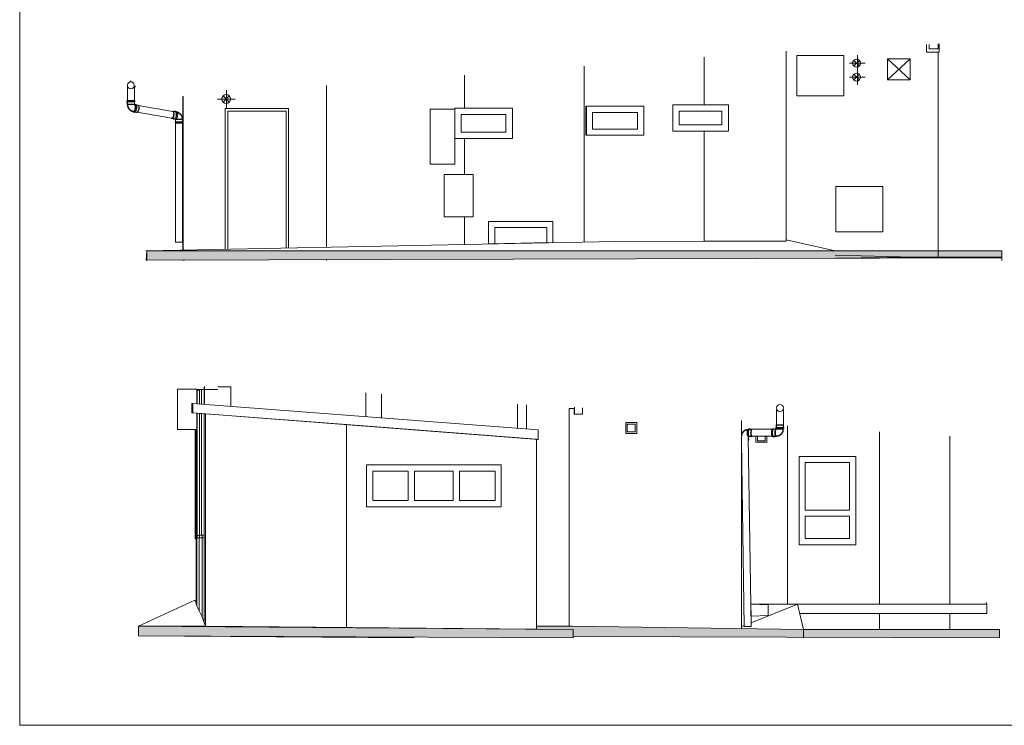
# Model space of a CAD drawing. Header units: millimetres. Extents: x -68772 to 137055, y -73300 to 19650.
# Tile 210 of 212: x 111912 to 127505, y -2696 to 8477. Entities that reach past the tile are written whole.
import ezdxf

# ---------------------------------------------------------------- set-up
doc = ezdxf.new("R2010")
doc.units = ezdxf.units.MM
doc.header["$MEASUREMENT"] = 0
for name, color, linetype, lineweight in [('Center Line_Nr_pióra__7', 7, 'Continuous', 5), ('Doors_Nr_pióra__7', 7, 'Continuous', 5), ('Doors_Nr_pióra__9', 254, 'Continuous', 18), ('Drop_Nr_pióra__7', 7, 'Continuous', 5), ('Floors_Nr_pióra__7', 7, 'Continuous', 5), ('Interior Edges_Nr_pióra__7', 7, 'Continuous', 5), ('Nowe_0_Nr_pióra__1', 7, 'Continuous', 18), ('Nowe_0_Nr_pióra__7', 7, 'Continuous', 5), ('Nowe_Walls_Nr_pióra__7', 7, 'Continuous', 5), ('Pipe Fittings_Nr_pióra__7', 7, 'Continuous', 5), ('Pipes_Nr_pióra__7', 7, 'Continuous', 5), ('Spot Elevations_Nr_pióra__7', 7, 'Continuous', 5), ('Walls_Nr_pióra__7', 7, 'Continuous', 5)]:
    doc.layers.add(name, color=color, linetype=linetype, lineweight=lineweight)
doc.layers.add('Doors', color=7, linetype='Continuous')
doc.layers.add('Pipe Fittings', color=7, linetype='Continuous')

# ---------------------------------------------------------------- blocks, each defined once
blk = doc.blocks.new('Plumbing-Bend-Valsir-Triplus-Negative-01 - Standard-8962052-F2', base_point=(0, 0))
at = {"layer": 'Pipe Fittings_Nr_pióra__7', "color": 7, "linetype": 'Continuous', "lineweight": 5}
for p, q in [((-1716, 2029), (-1716, 2012)), ((-1716, 2029), (-1711, 2029)), ((-1711, 2034), (-1711, 2029)), ((-1711, 2034), (-1707, 2034)), ((-1711, 2029), (-1589, 2029)), ((-1707, 2034), (-1594, 2034)), ((-1594, 2029), (-1594, 2034)), ((-1589, 2012), (-1589, 2029)), ((-1716, 2012), (-1711, 2012)), ((-1711, 2012), (-1711, 1976)), ((-1711, 2012), (-1589, 2012)), ((-1711, 1976), (-1708, 1969)), ((-1711, 1976), (-1707, 1976)), ((-1708, 1969), (-1708, 1969)), ((-1708, 1969), (-1708, 1964)), ((-1708, 1969), (-1703, 1969)), ((-1708, 1964), (-1707, 1960)), ((-1707, 1976), (-1594, 1976)), ((-1707, 1960), (-1707, 1956)), ((-1707, 1956), (-1706, 1951)), ((-1706, 1951), (-1706, 1947)), ((-1706, 1947), (-1705, 1943)), ((-1705, 1943), (-1704, 1939)), ((-1704, 1939), (-1703, 1935)), ((-1703, 1969), (-1703, 1965)), ((-1703, 1969), (-1691, 1969)), ((-1703, 1965), (-1702, 1960)), ((-1703, 1935), (-1701, 1931)), ((-1702, 1960), (-1702, 1956)), ((-1702, 1956), (-1702, 1952)), ((-1702, 1952), (-1701, 1948)), ((-1701, 1948), (-1700, 1944)), ((-1701, 1931), (-1700, 1926)), ((-1700, 1944), (-1699, 1940)), ((-1700, 1926), (-1698, 1922)), ((-1699, 1940), (-1698, 1936)), ((-1698, 1936), (-1697, 1932)), ((-1698, 1922), (-1696, 1919)), ((-1697, 1932), (-1695, 1928)), ((-1696, 1919), (-1694, 1915)), ((-1695, 1928), (-1694, 1924)), ((-1694, 1924), (-1692, 1921)), ((-1694, 1915), (-1692, 1911)), ((-1692, 1921), (-1690, 1917)), ((-1692, 1911), (-1690, 1907)), ((-1691, 1969), (-1689, 1969)), ((-1690, 1917), (-1688, 1913)), ((-1690, 1907), (-1688, 1903)), ((-1688, 1969), (-1670, 1969)), ((-1688, 1913), (-1686, 1910)), ((-1688, 1903), (-1685, 1900)), ((-1686, 1910), (-1684, 1906)), ((-1685, 1900), (-1682, 1896)), ((-1684, 1906), (-1681, 1903)), ((-1682, 1896), (-1680, 1893)), ((-1681, 1903), (-1679, 1900)), ((-1680, 1893), (-1677, 1890)), ((-1679, 1900), (-1676, 1896)), ((-1677, 1890), (-1674, 1887)), ((-1676, 1896), (-1673, 1893)), ((-1674, 1887), (-1670, 1884)), ((-1673, 1893), (-1670, 1890)), ((-1670, 1969), (-1666, 1969)), ((-1670, 1890), (-1667, 1887)), ((-1670, 1884), (-1667, 1881)), ((-1667, 1887), (-1664, 1885)), ((-1667, 1881), (-1664, 1878)), ((-1666, 1969), (-1644, 1969)), ((-1664, 1885), (-1661, 1882)), ((-1664, 1878), (-1660, 1876)), ((-1661, 1882), (-1657, 1880)), ((-1660, 1876), (-1656, 1873)), ((-1657, 1880), (-1654, 1877)), ((-1656, 1873), (-1653, 1871)), ((-1654, 1877), (-1650, 1875)), ((-1650, 1875), (-1646, 1873)), ((-1646, 1873), (-1642, 1871)), ((-1644, 1969), (-1642, 1969)), ((-1642, 1969), (-1622, 1969)), ((-1642, 1871), (-1639, 1869)), ((-1622, 1969), (-1621, 1969)), ((-1621, 1969), (-1606, 1969)), ((-1606, 1969), (-1605, 1969)), ((-1604, 1969), (-1598, 1969)), ((-1600, 1962), (-1600, 1962)), ((-1600, 1962), (-1600, 1962)), ((-1600, 1962), (-1600, 1962)), ((-1600, 1962), (-1600, 1962)), ((-1542, 1957), (-1599, 1967)), ((-1598, 1969), (-1594, 1976)), ((-1598, 1968), (-1598, 1969)), ((-1598, 1967), (-1598, 1968)), ((-1598, 1968), (-1598, 1968)), ((-1598, 1968), (-1598, 1968)), ((-1598, 1968), (-1598, 1968)), ((-1598, 1968), (-1598, 1968)), ((-1597, 1967), (-1598, 1967)), ((-1598, 1967), (-1598, 1967)), ((-1597, 1966), (-1597, 1967)), ((-1597, 1967), (-1597, 1967)), ((-1597, 1966), (-1597, 1966)), ((-1597, 1966), (-1597, 1966)), ((-1597, 1966), (-1597, 1966)), ((-1597, 1966), (-1597, 1966)), ((-1597, 1966), (-1597, 1966)), ((-1597, 1966), (-1597, 1966)), ((-1597, 1966), (-1597, 1966)), ((-1597, 1966), (-1597, 1966)), ((-1597, 1966), (-1597, 1966)), ((-1597, 1966), (-1597, 1966)), ((-1590, 1968), (-1595, 1969)), ((-1594, 1976), (-1594, 2012)), ((-1575, 1971), (-1589, 1974)), ((-1542, 1960), (-1575, 1966)), ((-1532, 1954), (-1537, 1958)), ((-1653, 1871), (-1649, 1869)), ((-1649, 1869), (-1645, 1867)), ((-1645, 1867), (-1641, 1865)), ((-1641, 1865), (-1636, 1863)), ((-1639, 1869), (-1635, 1868)), ((-1636, 1863), (-1632, 1862)), ((-1635, 1868), (-1631, 1866)), ((-1632, 1862), (-1628, 1860)), ((-1631, 1866), (-1627, 1865)), ((-1628, 1860), (-1624, 1859)), ((-1627, 1865), (-1622, 1864)), ((-1624, 1859), (-1619, 1858)), ((-1622, 1864), (-1618, 1863)), ((-1619, 1858), (-1618, 1858)), ((-1618, 1863), (-1617, 1863)), ((-1618, 1858), (-1560, 1848)), ((-1615, 1854), (-1610, 1853)), ((-1611, 1848), (-1596, 1846)), ((-1595, 1851), (-1561, 1845)), ((-1557, 1845), (-1550, 1848))]:
    blk.add_line(p, q, dxfattribs=at)
for centre, major_axis, start_param, end_param in [((-1608, 1912), (9.3, 54.2), 3.206882, 6.086676), ((-1605, 1912), (9.9, 57.6), 3.206882, 6.348475), ((-1600, 1911), (10.8, 62.7), 3.206882, 6.348475), ((-1600, 1911), (9.9, 57.6), 3.206882, 6.348475), ((-1605, 1912), (9.4, 54.5), 3.662758, 5.890793), ((-1605, 1912), (9.9, 57.6), 0.06529, 0.145497), ((-1600, 1911), (10.8, 62.7), 0.06529, 0.296756), ((-1608, 1912), (9.3, 54.2), 4.069372, 4.145856), ((-1605, 1912), (9.4, 54.5), 5.899676, 6.331712), ((-1585, 1908), (10.8, 62.7), 3.206882, 6.348475), ((-1608, 1912), (9.3, 54.2), 5.857581, 5.951759), ((-1608, 1912), (9.3, 54.2), 4.53977, 4.58563), ((-1608, 1912), (9.3, 54.2), 5.409502, 5.485986), ((-1608, 1912), (9.3, 54.2), 4.969728, 5.015587), ((-1552, 1903), (9.9, 57.6), 3.206882, 6.348475), ((-1545, 1902), (9.3, 54.2), 3.206882, 6.077577), ((-1545, 1902), (9.3, 54.2), 6.081875, 6.204297), ((-1605, 1912), (9.9, 57.6), 2.758083, 3.206882), ((-1608, 1912), (9.3, 54.2), 2.993942, 3.206882), ((-1600, 1911), (10.8, 62.7), 2.646401, 3.206882), ((-1608, 1912), (9.3, 54.2), 3.111302, 3.206882), ((-1605, 1912), (9.4, 54.5), 3.100217, 3.206882), ((-1605, 1912), (9.4, 54.5), 3.206882, 3.655681), ((-1600, 1911), (9.9, 57.6), 3.141593, 3.206882), ((-1608, 1912), (9.3, 54.2), 3.613648, 3.681115), ((-1585, 1908), (10.8, 62.7), 3.141593, 3.206882), ((-1552, 1903), (9.9, 57.6), 3.141593, 3.206882)]:
    blk.add_ellipse(centre, major_axis=major_axis, ratio=0.38088, start_param=start_param, end_param=end_param, dxfattribs=at)
blk = doc.blocks.new('Plumbing-Bend-Valsir-Triplus-Negative-01 - Standard-V3-F2')
at = {"layer": 'Pipe Fittings_Nr_pióra__7', "color": 7, "linetype": 'Continuous', "lineweight": 5}
for p, q in [((-1011, 1755), (-1006, 1751)), ((-1001, 1752), (-944, 1742)), ((-1001, 1749), (-968, 1743)), ((-986, 1864), (-993, 1861)), ((-925, 1851), (-983, 1861)), ((-948, 1858), (-982, 1864)), ((-969, 1738), (-954, 1735)), ((-953, 1741), (-948, 1740)), ((-946, 1738), (-949, 1734)), ((-949, 1734), (-949, 1697)), ((-944, 1734), (-949, 1734)), ((-932, 1861), (-947, 1863)), ((-946, 1743), (-946, 1743)), ((-946, 1743), (-946, 1743)), ((-946, 1743), (-946, 1743)), ((-946, 1743), (-946, 1743)), ((-946, 1743), (-946, 1743)), ((-832, 1734), (-944, 1734)), ((-943, 1747), (-943, 1747)), ((-943, 1747), (-943, 1747)), ((-943, 1747), (-943, 1747)), ((-943, 1747), (-943, 1747)), ((-941, 1740), (-942, 1740)), ((-928, 1740), (-941, 1740)), ((-928, 1855), (-933, 1856)), ((-926, 1740), (-929, 1740)), ((-907, 1740), (-926, 1740)), ((-924, 1851), (-925, 1851)), ((-919, 1850), (-924, 1851)), ((-916, 1844), (-920, 1845)), ((-915, 1849), (-919, 1850)), ((-912, 1843), (-916, 1844)), ((-911, 1847), (-915, 1849)), ((-908, 1841), (-912, 1843)), ((-907, 1846), (-911, 1847)), ((-904, 1840), (-908, 1841)), ((-902, 1844), (-907, 1846)), ((-903, 1740), (-907, 1740)), ((-901, 1838), (-904, 1840)), ((-882, 1740), (-903, 1740)), ((-898, 1842), (-902, 1844)), ((-897, 1836), (-901, 1838)), ((-894, 1840), (-898, 1842)), ((-893, 1834), (-897, 1836)), ((-891, 1838), (-894, 1840)), ((-889, 1832), (-893, 1834)), ((-887, 1836), (-891, 1838)), ((-886, 1829), (-889, 1832)), ((-883, 1834), (-887, 1836)), ((-882, 1827), (-886, 1829)), ((-879, 1831), (-883, 1834)), ((-879, 1824), (-882, 1827)), ((-880, 1740), (-882, 1740)), ((-876, 1828), (-879, 1831)), ((-876, 1822), (-879, 1824)), ((-860, 1740), (-879, 1740)), ((-873, 1825), (-876, 1828)), ((-873, 1819), (-876, 1822)), ((-869, 1822), (-873, 1825)), ((-870, 1816), (-873, 1819)), ((-867, 1813), (-870, 1816)), ((-866, 1819), (-869, 1822)), ((-864, 1809), (-867, 1813)), ((-863, 1816), (-866, 1819)), ((-862, 1806), (-864, 1809)), ((-861, 1813), (-863, 1816)), ((-859, 1803), (-862, 1806)), ((-858, 1809), (-861, 1813)), ((-858, 1740), (-860, 1740)), ((-857, 1799), (-859, 1803)), ((-855, 1806), (-858, 1809)), ((-843, 1740), (-858, 1740)), ((-855, 1796), (-857, 1799)), ((-853, 1802), (-855, 1806)), ((-853, 1792), (-855, 1796)), ((-851, 1798), (-853, 1802)), ((-851, 1788), (-853, 1792)), ((-849, 1794), (-851, 1798)), ((-849, 1785), (-851, 1788)), ((-847, 1791), (-849, 1794)), ((-848, 1781), (-849, 1785)), ((-846, 1777), (-848, 1781)), ((-845, 1787), (-847, 1791)), ((-845, 1773), (-846, 1777)), ((-843, 1783), (-845, 1787)), ((-844, 1769), (-845, 1773)), ((-843, 1765), (-844, 1769)), ((-842, 1779), (-843, 1783)), ((-842, 1761), (-843, 1765)), ((-842, 1740), (-843, 1740)), ((-840, 1774), (-842, 1779)), ((-842, 1757), (-842, 1761)), ((-841, 1753), (-842, 1757)), ((-835, 1740), (-842, 1740)), ((-841, 1749), (-841, 1753)), ((-840, 1745), (-841, 1749)), ((-839, 1770), (-840, 1774)), ((-840, 1740), (-840, 1745)), ((-838, 1766), (-839, 1770)), ((-837, 1762), (-838, 1766)), ((-837, 1758), (-837, 1762)), ((-836, 1753), (-837, 1758)), ((-836, 1749), (-836, 1753)), ((-835, 1745), (-836, 1749)), ((-835, 1740), (-835, 1745)), ((-832, 1734), (-835, 1740)), ((-832, 1697), (-832, 1734)), ((-954, 1697), (-954, 1681)), ((-949, 1697), (-954, 1697)), ((-949, 1681), (-954, 1681)), ((-827, 1697), (-949, 1697)), ((-949, 1681), (-949, 1675)), ((-827, 1681), (-949, 1681)), ((-944, 1675), (-949, 1675)), ((-832, 1675), (-944, 1675)), ((-832, 1675), (-832, 1681)), ((-827, 1681), (-827, 1697))]:
    blk.add_line(p, q, dxfattribs=at)
for centre, major_axis, start_param, end_param in [((-991, 1806), (9.9, 57.6), 2.800174, 3.206882), ((-991, 1806), (9.9, 57.6), 3.206882, 6.348475), ((-998, 1808), (9.3, 54.2), 3.613648, 3.681115), ((-991, 1806), (9.9, 57.6), 0.06529, 0.26723), ((-998, 1808), (9.3, 54.2), 4.069372, 4.145856), ((-998, 1808), (9.3, 54.2), 5.874243, 5.94171), ((-998, 1808), (9.3, 54.2), 4.533842, 4.58563), ((-958, 1801), (10.8, 62.7), 2.751165, 3.206882), ((-998, 1808), (9.3, 54.2), 5.409502, 5.485986), ((-998, 1808), (9.3, 54.2), 4.969728, 5.015587), ((-958, 1801), (9.9, 57.6), 3.141593, 3.206882), ((-958, 1801), (10.8, 62.7), 3.206882, 6.348475), ((-958, 1801), (9.9, 57.6), 3.206882, 6.348475), ((-958, 1801), (10.8, 62.7), 0.06529, 0.385542), ((-943, 1798), (10.8, 62.7), 3.141593, 3.206882), ((-943, 1798), (10.8, 62.7), 3.206882, 6.348475), ((-938, 1797), (9.9, 57.6), 3.500691, 5.995363), ((-935, 1797), (9.3, 54.2), 3.329932, 3.637139), ((-935, 1797), (9.3, 54.2), 3.519524, 6.001367), ((-935, 1797), (9.3, 54.2), 3.680117, 4.07054), ((-935, 1797), (9.3, 54.2), 4.144707, 4.540387), ((-935, 1797), (9.3, 54.2), 5.917266, 6.02221), ((-935, 1797), (9.3, 54.2), 5.484817, 5.875241), ((-935, 1797), (9.3, 54.2), 4.585044, 4.970313), ((-935, 1797), (9.3, 54.2), 5.01497, 5.41065)]:
    blk.add_ellipse(centre, major_axis=major_axis, ratio=0.38088, start_param=start_param, end_param=end_param, dxfattribs=at)
blk = doc.blocks.new('Дверь_порог_ - Дверь-8971669-F3', base_point=(0, 0))
at = {"layer": 'Doors_Nr_pióra__9', "linetype": 'Continuous', "lineweight": 18}
for points in [[(-11271, 1645), (-11271, -445), (-11270, -445), (-11270, 1605), (-11263, 1605), (-11263, 1645)], [(-11270, -425), (-11263, -425), (-11263, 1605), (-11270, 1605)], [(-11270, -445), (-11263, -445), (-11263, -425), (-11270, -425)]]:
    blk.add_hatch(color=254, dxfattribs=at).paths.add_polyline_path(points)
at = {"layer": 'Doors_Nr_pióra__7', "color": 7, "linetype": 'Continuous', "lineweight": 5}
for p, q in [((-11271, -445), (-11271, 1645)), ((-11263, 1605), (-11270, 1605)), ((-11270, -425), (-11270, 1605)), ((-11270, 1605), (-11270, -445)), ((-11270, 1605), (-11263, 1605)), ((-11263, -425), (-11270, -425)), ((-11270, -425), (-11263, -425)), ((-11270, -425), (-11270, -445))]:
    blk.add_line(p, q, dxfattribs=at)
blk = doc.blocks.new('Plumbing-Bend-Valsir-Triplus-Negative-01 - Standard-8946973-F3')
at = {"layer": 'Pipe Fittings_Nr_pióra__7', "color": 7, "linetype": 'Continuous', "lineweight": 5}
for p, q in [((-2094, 2201), (-2094, 2185)), ((-1971, 2201), (-2094, 2201)), ((-1971, 2185), (-2094, 2185)), ((-2086, 2245), (-2089, 2238)), ((-2089, 2238), (-2089, 2201)), ((-1976, 2238), (-2089, 2238)), ((-2089, 2185), (-2089, 2179)), ((-2085, 2245), (-2086, 2245)), ((-2086, 2238), (-2086, 2175)), ((-2077, 2245), (-2077, 2245)), ((-2059, 2245), (-2062, 2245)), ((-2035, 2245), (-2039, 2245)), ((-2011, 2245), (-2014, 2245)), ((-1992, 2245), (-1992, 2245)), ((-1979, 2245), (-1980, 2245)), ((-1972, 2238), (-1976, 2245)), ((-1973, 2238), (-1976, 2238)), ((-1976, 2175), (-1976, 2238)), ((-1972, 2201), (-1972, 2238)), ((-1972, 2179), (-1972, 2185)), ((-1967, 2201), (-1971, 2201)), ((-1967, 2185), (-1971, 2185)), ((-1967, 2185), (-1967, 2201)), ((-2141, 2177), (-2146, 2177)), ((-2146, 2060), (-2141, 2060)), ((-2126, 2182), (-2141, 2182)), ((-2141, 2055), (-2126, 2055)), ((-2091, 2177), (-2126, 2177)), ((-2126, 2060), (-2091, 2060)), ((-1976, 2179), (-2089, 2179)), ((-2084, 2174), (-2087, 2176)), ((-2087, 2061), (-2081, 2064)), ((-2086, 2175), (-2085, 2175)), ((-2086, 2175), (-2086, 2175)), ((-2086, 2175), (-2086, 2175)), ((-2086, 2175), (-2086, 2175)), ((-2086, 2175), (-2086, 2175)), ((-2086, 2175), (-2086, 2174)), ((-2086, 2175), (-2086, 2175)), ((-2086, 2174), (-2086, 2174)), ((-2086, 2174), (-2086, 2174)), ((-2086, 2174), (-2086, 2174)), ((-2086, 2174), (-2086, 2174)), ((-2086, 2174), (-2086, 2174)), ((-2086, 2174), (-2086, 2173)), ((-2086, 2173), (-2086, 2173)), ((-2086, 2173), (-2086, 2173)), ((-2086, 2173), (-2086, 2173)), ((-2086, 2173), (-2086, 2173)), ((-2086, 2173), (-2086, 2173)), ((-2086, 2173), (-2086, 2173)), ((-2086, 2173), (-2086, 2173)), ((-2086, 2173), (-2086, 2173)), ((-2086, 2173), (-2086, 2173)), ((-2086, 2173), (-2086, 2173)), ((-2085, 2175), (-2078, 2175)), ((-2084, 2068), (-2080, 2068)), ((-2084, 2063), (-2080, 2063)), ((-2080, 2068), (-2076, 2069)), ((-2080, 2063), (-2075, 2064)), ((-2078, 2175), (-2076, 2175)), ((-2076, 2175), (-2060, 2175)), ((-2076, 2069), (-2072, 2069)), ((-2075, 2064), (-2071, 2064)), ((-2072, 2069), (-2067, 2070)), ((-2071, 2064), (-2067, 2065)), ((-2067, 2070), (-2063, 2071)), ((-2067, 2065), (-2062, 2066)), ((-2063, 2071), (-2059, 2072)), ((-2062, 2066), (-2058, 2067)), ((-2060, 2175), (-2059, 2175)), ((-2059, 2175), (-2039, 2175)), ((-2059, 2072), (-2055, 2073)), ((-2058, 2067), (-2054, 2068)), ((-2055, 2073), (-2051, 2074)), ((-2054, 2068), (-2049, 2069)), ((-2051, 2074), (-2047, 2076)), ((-2049, 2069), (-2045, 2071)), ((-2047, 2076), (-2043, 2077)), ((-2045, 2071), (-2041, 2073)), ((-2043, 2077), (-2039, 2079)), ((-2041, 2073), (-2037, 2075)), ((-2039, 2175), (-2036, 2175)), ((-2039, 2079), (-2035, 2081)), ((-2037, 2075), (-2033, 2077)), ((-2036, 2175), (-2015, 2175)), ((-2035, 2081), (-2032, 2083)), ((-2033, 2077), (-2029, 2079)), ((-2032, 2083), (-2028, 2085)), ((-2029, 2079), (-2025, 2081)), ((-2028, 2085), (-2025, 2088)), ((-2025, 2088), (-2021, 2090)), ((-2025, 2081), (-2022, 2084)), ((-2022, 2084), (-2018, 2086)), ((-2021, 2090), (-2018, 2093)), ((-2018, 2093), (-2015, 2096)), ((-2018, 2086), (-2015, 2089)), ((-2015, 2175), (-2011, 2175)), ((-2015, 2096), (-2012, 2099)), ((-2015, 2089), (-2012, 2092)), ((-2012, 2099), (-2009, 2102)), ((-2012, 2092), (-2008, 2095)), ((-2011, 2175), (-1993, 2175)), ((-2009, 2102), (-2006, 2105)), ((-2008, 2095), (-2005, 2099)), ((-2006, 2105), (-2004, 2108)), ((-2005, 2099), (-2002, 2102)), ((-2004, 2108), (-2001, 2112)), ((-2002, 2102), (-2000, 2105)), ((-2001, 2112), (-1999, 2115)), ((-2000, 2105), (-1997, 2109)), ((-1999, 2115), (-1996, 2119)), ((-1997, 2109), (-1994, 2112)), ((-1996, 2119), (-1994, 2122)), ((-1994, 2122), (-1992, 2126)), ((-1994, 2112), (-1992, 2116)), ((-1993, 2175), (-1990, 2175)), ((-1992, 2126), (-1991, 2130)), ((-1992, 2116), (-1990, 2120)), ((-1991, 2130), (-1989, 2134)), ((-1990, 2175), (-1979, 2175)), ((-1990, 2120), (-1988, 2124)), ((-1989, 2134), (-1987, 2138)), ((-1988, 2124), (-1986, 2128)), ((-1987, 2138), (-1986, 2141)), ((-1986, 2141), (-1985, 2145)), ((-1986, 2128), (-1984, 2132)), ((-1985, 2145), (-1984, 2149)), ((-1984, 2149), (-1983, 2154)), ((-1984, 2132), (-1983, 2136)), ((-1983, 2154), (-1982, 2158)), ((-1983, 2136), (-1981, 2140)), ((-1982, 2162), (-1981, 2166)), ((-1982, 2158), (-1982, 2162)), ((-1981, 2174), (-1981, 2175)), ((-1981, 2170), (-1981, 2174)), ((-1981, 2166), (-1981, 2170)), ((-1981, 2140), (-1980, 2144)), ((-1980, 2144), (-1979, 2148)), ((-1979, 2175), (-1976, 2175)), ((-1979, 2148), (-1978, 2153)), ((-1978, 2153), (-1977, 2157)), ((-1977, 2161), (-1976, 2165)), ((-1977, 2157), (-1977, 2161)), ((-1973, 2179), (-1976, 2179)), ((-1976, 2174), (-1976, 2175)), ((-1976, 2170), (-1976, 2174)), ((-1976, 2165), (-1976, 2170))]:
    blk.add_line(p, q, dxfattribs=at)
for centre, major_axis, start_param, end_param in [((-2146, 2118), (0, 58.4), 0.269654, 2.871938), ((-2141, 2118), (0, 63.7), 0, 3.141593), ((-2126, 2118), (0, 63.7), 0, 3.141593), ((-2126, 2118), (0, 58.4), 0, 3.141593), ((-2126, 2118), (0, 63.7), 5.890486, 6.283185), ((-2126, 2118), (0, 63.7), 3.141593, 3.534292), ((-2091, 2118), (0, 58.4), 0, 3.141593), ((-2084, 2118), (0, 55), 0.261799, 3.141593), ((-2084, 2118), (0, 55), 1.332888, 1.378747), ((-2084, 2118), (0, 55), 1.762845, 1.808705), ((-2084, 2118), (0, 55), 0.862489, 0.938973), ((-2084, 2118), (0, 55), 2.202619, 2.279103), ((-2084, 2118), (0, 55), 0.406765, 0.474232), ((-2084, 2118), (0, 55), 2.66736, 2.734827), ((-2091, 2118), (0, 58.4), 6.038134, 6.283185), ((-2091, 2118), (0, 58.4), 3.141593, 3.426187)]:
    blk.add_ellipse(centre, major_axis=major_axis, ratio=0.333218, start_param=start_param, end_param=end_param, dxfattribs=at)
blk = doc.blocks.new('Plumbing-Bend-Valsir-Triplus-Negative-01 - Standard-8961800-F3')
at = {"layer": 'Pipe Fittings_Nr_pióra__7', "color": 7, "linetype": 'Continuous', "lineweight": 5}
for p, q in [((-2639, 2082), (-2640, 2079)), ((-2638, 2087), (-2639, 2082)), ((-2637, 2091), (-2638, 2087)), ((-2636, 2095), (-2637, 2091)), ((-2635, 2099), (-2636, 2095)), ((-2635, 2073), (-2636, 2069)), ((-2636, 2069), (-2636, 2065)), ((-2636, 2065), (-2636, 2061)), ((-2636, 2061), (-2636, 2060)), ((-2633, 2103), (-2635, 2099)), ((-2634, 2082), (-2635, 2077)), ((-2635, 2077), (-2635, 2073)), ((-2633, 2086), (-2634, 2082)), ((-2631, 2107), (-2633, 2103)), ((-2632, 2090), (-2633, 2086)), ((-2631, 2094), (-2632, 2090)), ((-2630, 2111), (-2631, 2107)), ((-2630, 2098), (-2631, 2094)), ((-2628, 2115), (-2630, 2111)), ((-2628, 2102), (-2630, 2098)), ((-2626, 2119), (-2628, 2115)), ((-2627, 2105), (-2628, 2102)), ((-2625, 2109), (-2627, 2105)), ((-2623, 2123), (-2626, 2119)), ((-2623, 2113), (-2625, 2109)), ((-2621, 2127), (-2623, 2123)), ((-2621, 2117), (-2623, 2113)), ((-2618, 2130), (-2621, 2127)), ((-2619, 2120), (-2621, 2117)), ((-2617, 2124), (-2619, 2120)), ((-2616, 2134), (-2618, 2130)), ((-2614, 2127), (-2617, 2124)), ((-2613, 2137), (-2616, 2134)), ((-2612, 2130), (-2614, 2127)), ((-2610, 2140), (-2613, 2137)), ((-2609, 2134), (-2612, 2130)), ((-2607, 2143), (-2610, 2140)), ((-2606, 2137), (-2609, 2134)), ((-2603, 2146), (-2607, 2143)), ((-2603, 2140), (-2606, 2137)), ((-2600, 2149), (-2603, 2146)), ((-2600, 2143), (-2603, 2140)), ((-2596, 2152), (-2600, 2149)), ((-2597, 2145), (-2600, 2143)), ((-2593, 2148), (-2597, 2145)), ((-2593, 2155), (-2596, 2152)), ((-2589, 2157), (-2593, 2155)), ((-2590, 2150), (-2593, 2148)), ((-2586, 2153), (-2590, 2150)), ((-2585, 2159), (-2589, 2157)), ((-2583, 2155), (-2586, 2153)), ((-2581, 2161), (-2585, 2159)), ((-2579, 2157), (-2583, 2155)), ((-2577, 2163), (-2581, 2161)), ((-2575, 2159), (-2579, 2157)), ((-2573, 2165), (-2577, 2163)), ((-2571, 2161), (-2575, 2159)), ((-2569, 2167), (-2573, 2165)), ((-2567, 2162), (-2571, 2161)), ((-2565, 2168), (-2569, 2167)), ((-2563, 2163), (-2567, 2162)), ((-2561, 2170), (-2565, 2168)), ((-2559, 2165), (-2563, 2163)), ((-2556, 2171), (-2561, 2170)), ((-2555, 2166), (-2559, 2165)), ((-2552, 2172), (-2556, 2171)), ((-2551, 2167), (-2555, 2166)), ((-2548, 2172), (-2552, 2172)), ((-2547, 2167), (-2551, 2167)), ((-2543, 2173), (-2548, 2172)), ((-2543, 2168), (-2547, 2167)), ((-2539, 2173), (-2543, 2173)), ((-2538, 2168), (-2543, 2168)), ((-2534, 2173), (-2539, 2173)), ((-2536, 2168), (-2538, 2168)), ((-2532, 2173), (-2534, 2173)), ((-2473, 2173), (-2532, 2173)), ((-2532, 2063), (-2473, 2063)), ((-2531, 2064), (-2530, 2064)), ((-2530, 2064), (-2530, 2064)), ((-2530, 2064), (-2530, 2064)), ((-2530, 2064), (-2530, 2064)), ((-2530, 2064), (-2530, 2064)), ((-2530, 2064), (-2530, 2064)), ((-2528, 2055), (-2530, 2058)), ((-2524, 2177), (-2529, 2177)), ((-2529, 2060), (-2524, 2060)), ((-2527, 2018), (-2528, 2055)), ((-2509, 2182), (-2524, 2182)), ((-2524, 2055), (-2509, 2055)), ((-2474, 2177), (-2509, 2177)), ((-2509, 2060), (-2474, 2060)), ((-2464, 2173), (-2470, 2176)), ((-2470, 2061), (-2464, 2064)), ((-2527, 1996), (-2527, 2002)), ((-2521, 2002), (-2522, 2018))]:
    blk.add_line(p, q, dxfattribs=at)
for centre, major_axis, start_param, end_param in [((-2532, 2118), (0, 55), 0.294012, 2.825954), ((-2532, 2118), (0, 55), 1.383496, 1.768765), ((-2532, 2118), (0, 55), 0.943159, 1.338839), ((-2532, 2118), (0, 55), 1.813422, 2.209102), ((-2529, 2118), (0, 58.4), 0.271786, 2.875262), ((-2532, 2118), (0, 55), 0.478568, 0.868992), ((-2532, 2118), (0, 55), 2.283269, 2.673692), ((-2524, 2118), (0, 63.7), 0.005334, 3.146927), ((-2532, 2118), (0, 55), 0.149351, 0.439526), ((-2532, 2118), (0, 55), 2.715159, 2.982697), ((-2509, 2118), (0, 63.7), 0.005334, 3.146927), ((-2509, 2118), (0, 58.4), 0.005334, 3.146927), ((-2509, 2118), (0, 63.7), 5.89582, 6.288519), ((-2509, 2118), (0, 63.7), 3.146927, 3.539626), ((-2474, 2118), (0, 58.4), 0.005334, 3.146927), ((-2467, 2118), (0, 55), 1.336412, 1.386414), ((-2467, 2118), (0, 55), 1.770937, 1.80053), ((-2467, 2118), (0, 55), 0.866685, 0.943688), ((-2467, 2118), (0, 55), 2.207444, 2.283231), ((-2467, 2118), (0, 55), 0.412683, 0.477984), ((-2467, 2118), (0, 55), 2.671157, 2.740545), ((-2474, 2118), (0, 58.4), 5.989954, 6.283185), ((-2474, 2118), (0, 58.4), 3.146927, 3.418032)]:
    blk.add_ellipse(centre, major_axis=major_axis, ratio=0.333217, start_param=start_param, end_param=end_param, dxfattribs=at)

msp = doc.modelspace()

# ---------------------------------------------------------------- hatches: boundary and pattern name
at = {"layer": 'Nowe_0_Nr_pióra__1', "linetype": 'Continuous', "lineweight": 18}
for points in [[(113925, 4818.2), (127463.1, 4818.2), (127463.1, 4705.6), (113925, 4668.2)], [(113793.2, -1128), (114852.1, -1128), (120675.3, -1178), (120675.3, -1309.7), (113793.2, -1278)], [(120675.3, -1178), (120097.7, -1171.5), (120097.7, -1128), (120662.2, -1128), (124326.8, -1178), (127430, -1178), (127430, -1309.2), (120675.3, -1288.6)]]:
    msp.add_hatch(color=7, dxfattribs=at).paths.add_polyline_path(points)

# ---------------------------------------------------------------- linework, layer by layer
at = {"layer": 'Center Line_Nr_pióra__7', "color": 7, "linetype": 'Continuous', "lineweight": 5}
for p, q in [((125178.9, 7663.2), (125178.9, 7913.2)), ((125053.9, 7788.2), (125303.9, 7788.2)), ((125178.9, 7443.2), (125178.9, 7693.2)), ((125053.9, 7568.2), (125303.9, 7568.2)), ((115185.3, 7080.2), (115185.3, 7360.2)), ((115045.3, 7220.2), (115325.3, 7220.2))]:
    msp.add_line(p, q, dxfattribs=at)
at = {"layer": 'Drop_Nr_pióra__7', "color": 7, "linetype": 'Continuous', "lineweight": 5}
for p, q in [((125121.2, 7832.4), (125209.6, 7744)), ((125209.6, 7832.4), (125121.2, 7744)), ((125121.2, 7612.4), (125209.6, 7524)), ((125209.6, 7612.4), (125121.2, 7524)), ((115131.7, 7269.7), (115230.7, 7170.7)), ((115230.7, 7269.7), (115131.7, 7170.7))]:
    msp.add_line(p, q, dxfattribs=at)
for centre, radius, start, end in [((125165.4, 7788.2), 62.5, 0, 180), ((125165.4, 7788.2), 62.5, 180, 0), ((125165.4, 7568.2), 62.5, 0, 180), ((125165.4, 7568.2), 62.5, 180, 0), ((115181.2, 7220.2), 70, 0, 180), ((115181.2, 7220.2), 70, 180, 0)]:
    msp.add_arc(centre, radius, start, end, dxfattribs=at)
at = {"layer": 'Floors_Nr_pióra__7', "color": 7, "linetype": 'Continuous', "lineweight": 5}
for p, q in [((114499, 7263.6), (114494.3, 7248.5)), ((113925, 4818.2), (113914.1, 4666.2)), ((113925, 4818.2), (113925, 4668.2)), ((124825, 4818.2), (113925, 4818.2)), ((127463.1, 4718.2), (124825, 4698.3)), ((127463.1, 4666.2), (127463.1, 4718.2)), ((113924.9, 4666.2), (113925, 4668.2)), ((114638.4, 2251.6), (114638.4, 2401.6)), ((114654.8, 2401.6), (114638.4, 2401.6)), ((114654.8, 2401.6), (114654.8, 2251.6)), ((120120.6, 1981.6), (114654.8, 2401.6)), ((114638.4, 2251.6), (114654.8, 2251.6)), ((114838.4, 2236.2), (114638.4, 2251.6)), ((114654.8, 2251.6), (120120.6, 1831.6)), ((120120.6, 1981.6), (120120.6, 1831.6)), ((120120.6, 1831.6), (120104.2, 1831.6)), ((114710.3, -608), (114718.5, -608)), ((114710.3, -608), (114710.3, -628)), ((127228.5, -778), (124228.6, -778)), ((124228.6, -778), (124326.8, -1178)), ((127217.5, -749.4), (127228.5, -778)), ((127228.5, -778), (127228.5, -928)), ((124265.4, -928), (127228.5, -928)), ((113793.2, -1128), (113793.2, -1278)), ((120675.3, -1178), (113793.2, -1128)), ((119996.7, -1172.1), (119996.6, -1171.5)), ((124326.8, -1178), (120662.2, -1128)), ((120675.3, -1178), (120675.3, -1309.7)), ((124326.8, -1178), (124326.8, -1309.7)), ((113793.2, -1278), (118156.6, -1309.7))]:
    msp.add_line(p, q, dxfattribs=at)
at = {"layer": 'Interior Edges_Nr_pióra__7', "color": 7, "linetype": 'Continuous', "lineweight": 5}
for p, q in [((124825, 4818.2), (124051.5, 4993.5)), ((113925, 4818.2), (121354.3, 4966.6)), ((126068.1, 4714.3), (124825, 4698.4)), ((126455.3, 4718.2), (127463.1, 4718.2)), ((113925, 4668.2), (113931.1, 4666.2)), ((114687.9, -716.4), (113793.2, -1128)), ((123491.5, -778), (124228.6, -778)), ((124228.6, -778), (123496.1, -1074.2)), ((114852.1, -1128), (113793.2, -1128)), ((120675.3, -1178), (115796.5, -1135.6)), ((120085.5, -1171.5), (120068.3, -1172.7)), ((120097.7, -1128), (120662.2, -1128)), ((123386.8, -1118.4), (123341.3, -1136.8))]:
    msp.add_line(p, q, dxfattribs=at)
at = {"layer": 'Nowe_0_Nr_pióra__1', "color": 7, "linetype": 'Continuous', "lineweight": 18, "flags": 128}
for points in [[(113925, 4818.2), (127463.1, 4818.2), (127463.1, 4705.6), (113925, 4668.2)], [(113793.2, -1128), (114852.1, -1128), (120675.3, -1178), (120675.3, -1309.7), (113793.2, -1278)], [(120675.3, -1178), (120097.7, -1171.5), (120097.7, -1128), (120662.2, -1128), (124326.8, -1178), (127430, -1178), (127430, -1309.2), (120675.3, -1288.6)]]:
    msp.add_lwpolyline(points, close=True, dxfattribs=at)
at = {"layer": 'Nowe_0_Nr_pióra__7', "color": 7, "linetype": 'Continuous', "lineweight": 5}
for p, q in [((111911.9, -2696.4), (111911.9, 19650.5)), ((136369.1, -2696.4), (111911.9, -2696.4))]:
    msp.add_line(p, q, dxfattribs=at)
at = {"layer": 'Nowe_0_Nr_pióra__7', "color": 7, "linetype": 'Continuous', "lineweight": 5, "flags": 128}
msp.add_lwpolyline([(123491.5, -778), (123494.4, -965.7), (123767.2, -955.4), (123767.2, -788.2)], close=True, dxfattribs=at)
at = {"layer": 'Nowe_Walls_Nr_pióra__7', "color": 7, "linetype": 'Continuous', "lineweight": 5}
for p, q in [((124217.9, 7908.8), (124964.2, 7908.8)), ((124217.9, 7270.7), (124217.9, 7908.8)), ((124964.2, 7908.8), (124964.2, 7270.7)), ((125655.1, 7855.2), (126015.1, 7855.2)), ((125655.1, 7525.2), (125655.1, 7855.2)), ((125655.1, 7855.2), (126015.1, 7525.2)), ((126015.1, 7855.2), (125655.1, 7525.2)), ((126015.1, 7855.2), (126015.1, 7525.2)), ((126015.1, 7525.2), (125655.1, 7525.2)), ((124964.2, 7270.7), (124217.9, 7270.7)), ((115167.7, 7069.2), (116169, 7069.2)), ((115167.7, 4843), (115167.7, 7069.2)), ((115210.2, 7028.3), (116130.1, 7028.3)), ((115210.2, 4843.9), (115210.2, 7028.3)), ((116130.1, 7028.3), (116130.1, 4862.3)), ((116169, 7069.2), (116169, 4863)), ((118410, 7058.6), (118805, 7058.6)), ((118410, 6188.6), (118410, 7058.6)), ((118804.1, 7075.9), (119714, 7075.9)), ((118804.1, 6595.9), (118804.1, 7075.9)), ((118805, 7058.6), (118805, 6188.6)), ((119714, 7075.9), (119714, 6595.9)), ((120885.7, 7106.1), (121795.6, 7106.1)), ((120885.7, 6646.1), (120885.7, 7106.1)), ((121795.6, 7106.1), (121795.6, 6646.1)), ((122256.3, 7127.7), (123135.5, 7127.7)), ((122256.3, 6712.7), (122256.3, 7127.7)), ((123033.3, 7029.2), (122353.5, 7029.2)), ((122353.5, 7029.2), (122353.5, 6811.5)), ((123033.3, 6811.5), (123033.3, 7029.2)), ((123135.5, 7127.7), (123135.5, 6712.7)), ((119611.7, 6977.4), (118903.5, 6977.4)), ((118903.5, 6977.4), (118903.5, 6695.9)), ((119611.7, 6695.9), (119611.7, 6977.4)), ((121693.3, 7007.5), (120985, 7007.5)), ((120985, 7007.5), (120985, 6745.5)), ((121693.3, 6745.5), (121693.3, 7007.5)), ((120985, 6745.5), (121693.3, 6745.5)), ((123135.5, 6712.7), (122256.3, 6712.7)), ((122353.5, 6811.5), (123033.3, 6811.5)), ((119714, 6595.9), (118804.1, 6595.9)), ((118903.5, 6695.9), (119611.7, 6695.9)), ((121795.6, 6646.1), (120885.7, 6646.1)), ((118805, 6188.6), (118410, 6188.6)), ((118634.7, 6026.8), (119091.3, 6026.8)), ((118634.7, 5356.6), (118634.7, 6026.8)), ((119091.3, 6026.8), (119091.3, 5356.6)), ((124835.3, 5834.1), (125581.4, 5834.1)), ((124835.3, 5117.5), (124835.3, 5834.1)), ((125581.4, 5834.1), (125581.4, 5117.5)), ((119091.3, 5356.6), (118634.7, 5356.6)), ((119337.5, 5282.2), (120357.4, 5282.2)), ((119337.5, 4926.3), (119337.5, 5282.2)), ((119436.1, 5187.7), (120257.8, 5187.7)), ((119436.1, 4928.3), (119436.1, 5187.7)), ((120257.8, 5187.7), (120257.8, 4946.7)), ((120357.4, 5282.2), (120357.4, 4946.7)), ((125581.4, 5117.5), (124835.3, 5117.5)), ((120357.4, 4946.7), (119337.5, 4926.3)), ((120257.8, 4946.7), (119436.1, 4928.3)), ((114411.1, 2624.4), (114717, 2624.4)), ((114411.1, 1986.3), (114411.1, 2624.4)), ((114717, 2624.4), (114717, 2396.8)), ((114717, 2246.8), (114717, 1986.3)), ((121509.4, 2099.5), (121684.5, 2099.5)), ((121509.4, 1924.5), (121509.4, 2099.5)), ((121534.5, 2074.5), (121659.4, 2074.5)), ((121534.5, 1949.5), (121534.5, 2074.5)), ((121659.4, 2074.5), (121659.4, 1949.5)), ((121684.5, 2099.5), (121684.5, 1924.5)), ((114717, 1986.3), (114411.1, 1986.3)), ((121684.5, 1924.5), (121509.4, 1924.5)), ((121659.4, 1949.5), (121534.5, 1949.5)), ((123570, 1784.5), (123570, 1880.4)), ((123570, 1880.4), (123745, 1880.4)), ((123595.1, 1880.4), (123719.5, 1880.4)), ((123595.1, 1809.5), (123595.1, 1880.4)), ((123719.5, 1880.4), (123719.5, 1809.5)), ((123745, 1880.4), (123745, 1784.5)), ((123745, 1784.5), (123570, 1784.5)), ((123719.5, 1809.5), (123595.1, 1809.5)), ((124254.5, 1561.7), (125154, 1561.7)), ((124254.5, 161.7), (124254.5, 1561.7)), ((125154, 1561.7), (125154, 161.7)), ((117403.5, 1426.9), (119538.5, 1426.9)), ((117403.5, 763.9), (117403.5, 1426.9)), ((119538.5, 1426.9), (119538.5, 763.9)), ((124351.6, 1464), (125053.9, 1464)), ((124351.6, 712), (124351.6, 1464)), ((125053.9, 1464), (125053.9, 712)), ((117503.7, 1329), (118065.3, 1329)), ((117503.7, 861.8), (117503.7, 1329)), ((118065.3, 1329), (118065.3, 861.8)), ((118165.2, 1327.9), (118777.6, 1327.9)), ((118165.2, 863.4), (118165.2, 1327.9)), ((118777.6, 1327.9), (118777.6, 863.4)), ((118875.8, 1329.5), (119439.6, 1329.5)), ((118875.8, 862), (118875.8, 1329.5)), ((119439.6, 1329.5), (119439.6, 862)), ((118065.3, 861.8), (117503.7, 861.8)), ((118777.6, 863.4), (118165.2, 863.4)), ((119439.6, 862), (118875.8, 862)), ((119538.5, 763.9), (117403.5, 763.9)), ((125053.9, 712), (124351.6, 712)), ((124352.6, 613), (125054.2, 613)), ((124352.6, 260.4), (124352.6, 613)), ((125054.2, 613), (125054.2, 260.4)), ((125154, 161.7), (124254.5, 161.7)), ((125054.2, 260.4), (124352.6, 260.4))]:
    msp.add_line(p, q, dxfattribs=at)
at = {"layer": 'Pipes_Nr_pióra__7', "color": 7, "linetype": 'Continuous', "lineweight": 5}
for p, q in [((113677, 7509.3), (113638.6, 7479.3)), ((113618.4, 7418.2), (113618.4, 7138.1)), ((113618.4, 7418.2), (113620.3, 7418.2)), ((113706.2, 7392.6), (113719.3, 7402.8)), ((113724.8, 7418.2), (113728.4, 7418.2)), ((113728.4, 7409.8), (113744.7, 7422.5)), ((113728.4, 7138.1), (113728.4, 7418.2)), ((114337.8, 7025), (113790.1, 7119)), ((113771.5, 7010.6), (114319.2, 6916.6)), ((114380.9, 6897.5), (114380.9, 4952.4)), ((114490.9, 4952.4), (114490.9, 6897.5)), ((114490.9, 4952.4), (114380.9, 4952.4)), ((123895.4, 2305.4), (123895.4, 2061.5)), ((123895.4, 2305.4), (123899.9, 2305.4)), ((123901.2, 2283.9), (123939.5, 2275.8)), ((124000.1, 2305.4), (124005.4, 2305.4)), ((124005.4, 2061.5), (124005.4, 2305.4)), ((123903.1, 2061.5), (123896.1, 2061.5)), ((123919.4, 2061.5), (123904.5, 2061.5)), ((123942, 2061.5), (123921.8, 2061.5)), ((123967.4, 2061.5), (123946.1, 2061.5)), ((123988.6, 2061.5), (123970.5, 2061.5)), ((124001.5, 2061.5), (123989.7, 2061.5)), ((124005.4, 2061.5), (124002.6, 2061.5)), ((123497, -1132.1), (123450.2, 1872.2)), ((123890.9, 1990.4), (123513.9, 1990.4)), ((123513.9, 1880.4), (123890.9, 1880.4)), ((123341.3, 1795.7), (123387, -1133.8))]:
    msp.add_line(p, q, dxfattribs=at)
for centre, major_axis, ratio, start_param, end_param in [((113672.4, 7435.9), (-33.8, 43.4), 0.9999852, 5.621247, 6.1448449), ((113672.4, 7435.9), (-33.8, 43.4), 0.9999852, 5.3594486, 5.6212464), ((113672.4, 7435.9), (-33.8, 43.4), 0.9999852, 5.0976482, 5.3594476), ((113672.4, 7435.9), (-33.8, 43.4), 0.9999852, 6.1448457, 7.1920433), ((113672.4, 7435.9), (-33.8, 43.4), 0.9999852, 0.908858, 2.4796543), ((113672.4, 7435.9), (-33.8, 43.4), 0.9999852, 2.4796543, 3.2650507), ((113672.4, 7435.9), (-33.8, 43.4), 0.9999852, 4.8358488, 5.0976478), ((113672.4, 7435.9), (-33.8, 43.4), 0.9999852, 4.5740504, 4.835848), ((113672.4, 7435.9), (-33.8, 43.4), 0.9999852, 3.2650525, 3.5268518), ((113672.4, 7435.9), (-33.8, 43.4), 0.9999852, 4.0504506, 4.5740494), ((113672.4, 7435.9), (-33.8, 43.4), 0.9999852, 3.5268527, 4.0504501), ((113780.8, 7064.8), (9.3, 54.2), 0.3808798, 3.6801164, 4.07054), ((113780.8, 7064.8), (9.3, 54.2), 0.3808798, 5.95517, 6.2831853), ((113780.8, 7064.8), (9.3, 54.2), 0.3808798, 4.1447069, 4.5403868), ((113780.8, 7064.8), (9.3, 54.2), 0.3808798, 5.484817, 5.8752406), ((113780.8, 7064.8), (9.3, 54.2), 0.3808798, 4.5850441, 4.7776785), ((113780.8, 7064.8), (9.3, 54.2), 0.3808798, 4.7776785, 4.9703129), ((113780.8, 7064.8), (9.3, 54.2), 0.3808798, 5.0149702, 5.4106502), ((114328.5, 6970.8), (9.3, 54.2), 0.3808798, 4.7776785, 6.3484748), ((113780.8, 7064.8), (9.3, 54.2), 0.3808798, 3.2068822, 3.6297941), ((114328.5, 6970.8), (9.3, 54.2), 0.3808798, 3.1415927, 3.2068822), ((114328.5, 6970.8), (9.3, 54.2), 0.3808798, 3.2068822, 4.5350295), ((114328.5, 6970.8), (9.3, 54.2), 0.3808798, 4.5403868, 4.7776785), ((123950.8, 2329.7), (11.4, 53.8), 0.9998685, 0.2081965, 1.7789929), ((123950.8, 2329.7), (11.4, 53.8), 0.9998685, 4.9205855, 6.4913819), ((123950.8, 2329.7), (11.4, 53.8), 0.9998685, 1.7789929, 3.3497892), ((123950.8, 2329.7), (11.4, 53.8), 0.9998685, 3.3497892, 4.9205855), ((123513.9, 1935.4), (0, 55), 0.3332181, 0, 1.5707963), ((123513.9, 1935.4), (0, 55), 0.3332181, 1.5707963, 3.1415927), ((123442, -1132.9), (55, 0.9), 0.0001458, 3.1509427, 4.721739), ((123442, -1132.9), (55, 0.9), 0.0001458, 4.721739, 6.2831853)]:
    msp.add_ellipse(centre, major_axis=major_axis, ratio=ratio, start_param=start_param, end_param=end_param, dxfattribs=at)
at = {"layer": 'Spot Elevations_Nr_pióra__7', "color": 7, "linetype": 'Continuous', "lineweight": 5}
for p, q in [((121056.6, 4960.6), (121055.6, 4960.6)), ((113925, 4818.2), (113908.7, 4818.2)), ((126925.5, 4714.2), (126925.4, 4714.2)), ((114654.8, 2251.6), (114659, 2251.6))]:
    msp.add_line(p, q, dxfattribs=at)
at = {"layer": 'Walls_Nr_pióra__7', "color": 7, "linetype": 'Continuous', "lineweight": 5}
for p, q in [((124051.5, 4968.7), (124051.5, 7978.2)), ((126270.9, 7965.4), (126270.9, 8082.9)), ((126470.9, 7965.4), (126270.9, 7965.4)), ((126315.3, 8086.1), (126315.3, 8013.2)), ((126456.5, 8013.2), (126315.3, 8013.2)), ((126316.5, 8013.2), (126316.5, 8086.2)), ((126455.3, 4717.2), (126455.3, 7965.4)), ((126456.5, 8096), (126456.5, 8013.2)), ((126470.9, 8097.1), (126470.9, 7965.4)), ((122751.9, 7127.7), (122751.9, 7881.6)), ((122751.9, 7881.6), (122751.9, 7127.7)), ((120852, 4956.5), (120852, 7740.8)), ((113796, 7528.4), (113796, 7529.6)), ((118953.9, 7075.9), (118953.9, 7598.8)), ((118953.9, 7598.8), (118953.9, 7075.9)), ((116773, 4875.1), (116773, 7434.7)), ((116773, 7434.7), (116773, 4875.1)), ((114496, 7254.2), (114496, 6859.9)), ((114500.2, 7188), (114500.2, 7263.7)), ((114500.4, 4829.7), (114500.4, 7268.2)), ((115167.7, 7069.2), (116169, 7069.2)), ((115167.7, 4939.2), (115167.7, 7069.2)), ((118804.1, 7058.6), (118804.1, 7075.9)), ((118804.1, 7075.9), (119714.1, 7075.9)), ((119714, 6595.9), (119714, 7075.9)), ((119714.1, 7075.9), (119714.1, 6595.9)), ((120876.3, 7106.1), (121796.3, 7106.1)), ((120876.3, 6646.1), (120876.3, 7106.1)), ((121795.6, 6646.1), (121795.6, 7106.1)), ((121796.3, 7106.1), (121796.3, 6646.1)), ((122256.3, 6712.7), (122256.3, 7127.7)), ((122256.3, 7127.7), (122751.9, 7127.7)), ((122751.9, 7127.7), (123136.3, 7127.7)), ((123135.5, 6712.7), (123135.5, 7127.7)), ((123136.3, 7127.7), (123136.3, 6712.7)), ((114496, 6843.8), (114496, 4829.6)), ((114496.7, 6827.2), (114499, 6827.2)), ((114496.7, 5627.2), (114496.7, 6827.2)), ((114499, 6827.2), (114499, 6826.6)), ((114499, 6826.6), (114499.1, 6826.6)), ((114499.1, 6826.6), (114499.1, 5627.2)), ((122751.9, 6712.7), (122256.3, 6712.7)), ((122751.9, 4968.7), (122751.9, 6712.7)), ((123136.3, 6712.7), (122751.9, 6712.7)), ((122751.9, 6712.7), (122751.9, 4968.7)), ((119714.1, 6595.9), (118805, 6595.9)), ((118953.9, 6026.8), (118953.9, 6595.9)), ((118953.9, 6595.9), (118953.9, 6026.8)), ((121796.3, 6646.1), (120876.3, 6646.1)), ((114499.1, 5627.2), (114496.7, 5627.2)), ((118953.9, 4918.6), (118953.9, 5356.6)), ((118953.9, 5356.6), (118953.9, 4918.6)), ((119337.5, 4926.3), (119337.5, 5282.2)), ((119337.5, 5282.2), (120357.5, 5282.2)), ((120357.4, 4946.7), (120357.4, 5282.2)), ((120357.5, 5282.2), (120357.5, 4946.7)), ((121354.3, 4966.6), (122751.9, 4968.7)), ((122751.9, 4968.7), (124051.5, 4968.7)), ((124825, 4750), (126068.1, 4714.3)), ((126068.1, 4714.3), (126455.3, 4717.2)), ((114523.4, 4668.2), (114500.4, 4667.4)), ((114500.4, 4666.2), (114500.4, 4667.4)), ((114500.4, 4667.4), (114500.4, 4666.2)), ((116773, 4666.2), (116773, 4668.2)), ((116773, 4668.2), (116773, 4666.2)), ((114834.9, 2665.3), (114834.9, 2387.8)), ((114834.9, 2665.3), (114842.8, 2665.3)), ((114838.4, 2387.5), (114838.4, 2665.3)), ((115048.1, 2665.3), (115253.3, 2665.3)), ((115253.3, 2665.3), (115253.3, 2355.6)), ((114713.1, 2619.1), (114834.9, 2619.1)), ((114719.7, 2396.6), (114719.7, 2619.1)), ((114720.9, 2396.5), (114720.9, 2611.6)), ((114720.9, 2611.6), (114757, 2611.6)), ((114753.4, 2611.6), (114753.4, 2619.1)), ((114757, 2393.8), (114757, 2619.1)), ((114761.7, 2619.1), (114761.7, 2393.4)), ((114788.7, 2391.3), (114788.7, 2619.1)), ((114791.4, 2619.1), (114791.4, 2391.1)), ((115048.1, 2619.1), (114842.8, 2619.1)), ((115253.8, 2642), (115253.8, 2355.6)), ((117393.7, 2191.1), (117393.7, 2567.9)), ((117642.6, 2549.6), (117642.6, 2172)), ((117643.6, 2549.5), (117643.6, 2171.9)), ((120942.2, 2640.8), (120942.2, 2642)), ((119793.5, 2006.7), (119793.5, 2390.6)), ((119936.6, 1995.7), (119936.6, 2380)), ((119938.5, 2379.9), (119938.5, 1995.6)), ((120695.9, 2229.6), (120695.9, 2342.4)), ((114719.7, -808.1), (114719.7, 2245.4)), ((114720.9, 272.3), (114720.9, 2245.3)), ((114757, 312), (114757, 2242.5)), ((114761.7, 2242.1), (114761.7, 312)), ((114788.7, 312), (114788.7, 2240.1)), ((114791.4, 2239.8), (114791.4, 312)), ((114834.9, -1067.6), (114834.9, 2236.5)), ((114852.8, 2236.2), (114838.4, 2236.2)), ((117085.7, 2064.7), (114852.8, 2236.2)), ((114852.8, 2236.2), (114852.8, -1128.8)), ((120694, 2320.9), (120612.4, 2320.9)), ((120612.4, 2320.9), (120612.4, -1128)), ((120612.4, -1128), (120612.4, 2320.9)), ((120694, 2324.1), (120694, 2229.6)), ((120825.9, 2229.6), (120694, 2229.6)), ((120825.9, 2333.2), (120825.9, 2229.6)), ((120097.7, 1833.2), (117085.7, 2064.7)), ((117085.7, 2064.7), (117085.7, -1146.8)), ((117085.7, -1146.8), (117085.7, 2064.7)), ((121659.4, 2059.4), (121659.4, 2074.5)), ((121659.4, 2039.4), (121659.4, 2044.6)), ((123341.3, -1164.6), (123341.3, 2132)), ((124070.6, -778), (124070.6, 2044.8)), ((114690.3, 258.6), (114690.3, 1986.3)), ((114706.8, -762.8), (114706.8, 1986.3)), ((121659.4, 2019.4), (121659.4, 2024.6)), ((121659.4, 1999.4), (121659.4, 2004.6)), ((121659.4, 1979.4), (121659.4, 1984.6)), ((121659.4, 1949.5), (121659.4, 1964.6)), ((123719.5, 1879.4), (123719.5, 1880.4)), ((123719.9, 1880.4), (123719.9, 1865.3)), ((125526.9, -778), (125526.9, 1953.2)), ((125526.9, 1953.2), (125526.9, -778)), ((126640.8, -774.1), (126640.8, 1883)), ((120097.7, 1833.2), (120097.7, -1171.5)), ((123719.5, 1859.4), (123719.5, 1864.6)), ((123719.5, 1839.4), (123719.5, 1844.6)), ((123719.5, 1809.5), (123719.5, 1824.6)), ((123719.9, 1864.6), (123719.9, 1845.3)), ((123719.9, 1844.6), (123719.9, 1825.3)), ((123719.9, 1824.6), (123719.9, 1809.5)), ((124254.5, 1561.7), (125154.5, 1561.7)), ((124254.5, 161.7), (124254.5, 1561.7)), ((125154, 161.7), (125154, 1561.7)), ((125154.5, 1561.7), (125154.5, 161.7)), ((114709.3, 1462), (114718.5, 1462)), ((114709.3, -628), (114709.3, 1462)), ((114718.5, 1462), (114718.5, -628)), ((117403.5, 1426.9), (119538.5, 1426.9)), ((117403.5, 763.9), (117403.5, 1426.9)), ((119538.5, 1426.9), (119538.5, 763.9)), ((119538.5, 763.9), (117403.5, 763.9)), ((114757, 312), (114757, 272.3)), ((114761.6, 312), (114757, 312)), ((114761.6, 272.3), (114761.6, 312)), ((114761.7, 312), (114834.9, 312)), ((114800.6, 312), (114800.6, 311.4)), ((114801.6, -981), (114801.6, 312)), ((114801.6, 312), (114801.6, -981)), ((114804.3, 272.3), (114804.3, 312)), ((114706.7, 258.6), (114690.3, 258.6)), ((114720.9, 311.6), (114757, 311.6)), ((114753.4, 272.3), (114720.9, 272.3)), ((114757, 272.3), (114753.4, 272.3)), ((114753.4, 272.3), (114753.4, -882.7)), ((114800.4, 272.3), (114761.6, 272.3)), ((114800.6, 311.4), (114800.4, 311.4)), ((114800.4, 311.4), (114800.4, 272.3)), ((114834.9, 272.3), (114804.3, 272.3)), ((125154.5, 161.7), (124254.5, 161.7)), ((114687.9, -716.4), (114706.8, -762.8)), ((114706.8, -762.8), (114719.7, -808.1)), ((114718.5, -628), (114709.3, -628)), ((126527, -778), (126640.8, -774.1)), ((114719.7, -808.1), (114753.4, -882.7)), ((114753.4, -882.7), (114801.6, -981)), ((125526.9, -1179.1), (125526.9, -928)), ((125526.9, -928), (125526.9, -1179.1)), ((126640.8, -1179.1), (126640.8, -928)), ((114801.6, -981), (114834.9, -1067.6)), ((114834.9, -1067.6), (114852.1, -1128)), ((114852.1, -1128), (114852.8, -1128.8)), ((114852.8, -1128.8), (115796.5, -1135.6)), ((120097.7, -1171.5), (119919.9, -1171.5)), ((124326.8, -1179.1), (125526.9, -1179.1)), ((125526.9, -1179.1), (126640.8, -1179.1))]:
    msp.add_line(p, q, dxfattribs=at)

# ---------------------------------------------------------------- block references
at = {"layer": 'Doors', "color": 7, "linetype": 'Continuous', "lineweight": 5, "zscale": 1000}
msp.add_blockref('Дверь_порог_ - Дверь-8971669-F3', (125981.1, -183), dxfattribs=at)
at = {"layer": 'Pipe Fittings', "color": 7, "linetype": 'Continuous', "lineweight": 5, "zscale": 1000}
for name, p in [('Plumbing-Bend-Valsir-Triplus-Negative-01 - Standard-8962052-F2', (115326.2, 5163.3)), ('Plumbing-Bend-Valsir-Triplus-Negative-01 - Standard-V3-F2', (115326.2, 5163.3)), ('Plumbing-Bend-Valsir-Triplus-Negative-01 - Standard-8946973-F3', (125981.1, -183)), ('Plumbing-Bend-Valsir-Triplus-Negative-01 - Standard-8961800-F3', (125981.1, -183))]:
    msp.add_blockref(name, p, dxfattribs=at)

doc.saveas('drawing.dxf')
